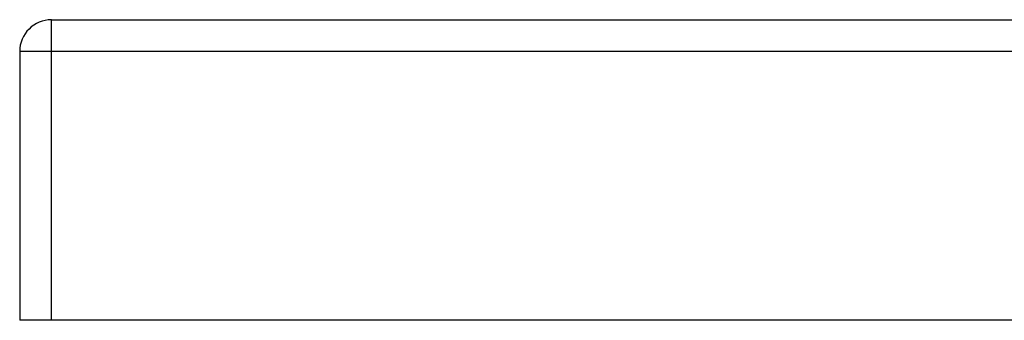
# Model space of a CAD drawing. Header units: inches. Extents: x 19 to 626, y 56 to 294.
# Tile 138 of 256: x 18.71 to 21.767, y 292.919 to 293.853. Entities that reach past the tile are written whole.
import ezdxf

# ---------------------------------------------------------------- set-up
doc = ezdxf.new("R2010")
doc.units = ezdxf.units.IN
doc.header["$MEASUREMENT"] = 0
doc.layers.add('Visible Edges(ANSI)', color=7, linetype='Continuous', lineweight=25)
doc.layers.add('Visible Tangent Edges(ANSI)', color=7, linetype='Continuous', lineweight=25)

msp = doc.modelspace()

# ---------------------------------------------------------------- linework, layer by layer
at = {"layer": 'Visible Edges(ANSI)'}
for p, q in [((18.8089, 293.8532), (84.4139, 293.8532)), ((18.7099, 293.7542), (18.7099, 292.9192)), ((18.8089, 292.9192), (18.7099, 292.9192)), ((84.4139, 292.9192), (18.8089, 292.9192))]:
    msp.add_line(p, q, dxfattribs=at)
msp.add_arc((18.8089, 293.7542), 0.099, 90, 180, dxfattribs=at)
at = {"layer": 'Visible Tangent Edges(ANSI)'}
for p, q in [((18.8089, 293.7542), (18.8089, 293.8532)), ((18.8089, 293.7542), (18.7099, 293.7542)), ((18.8089, 292.9192), (18.8089, 293.7542)), ((84.4139, 293.7542), (18.8089, 293.7542))]:
    msp.add_line(p, q, dxfattribs=at)

doc.saveas('drawing.dxf')
